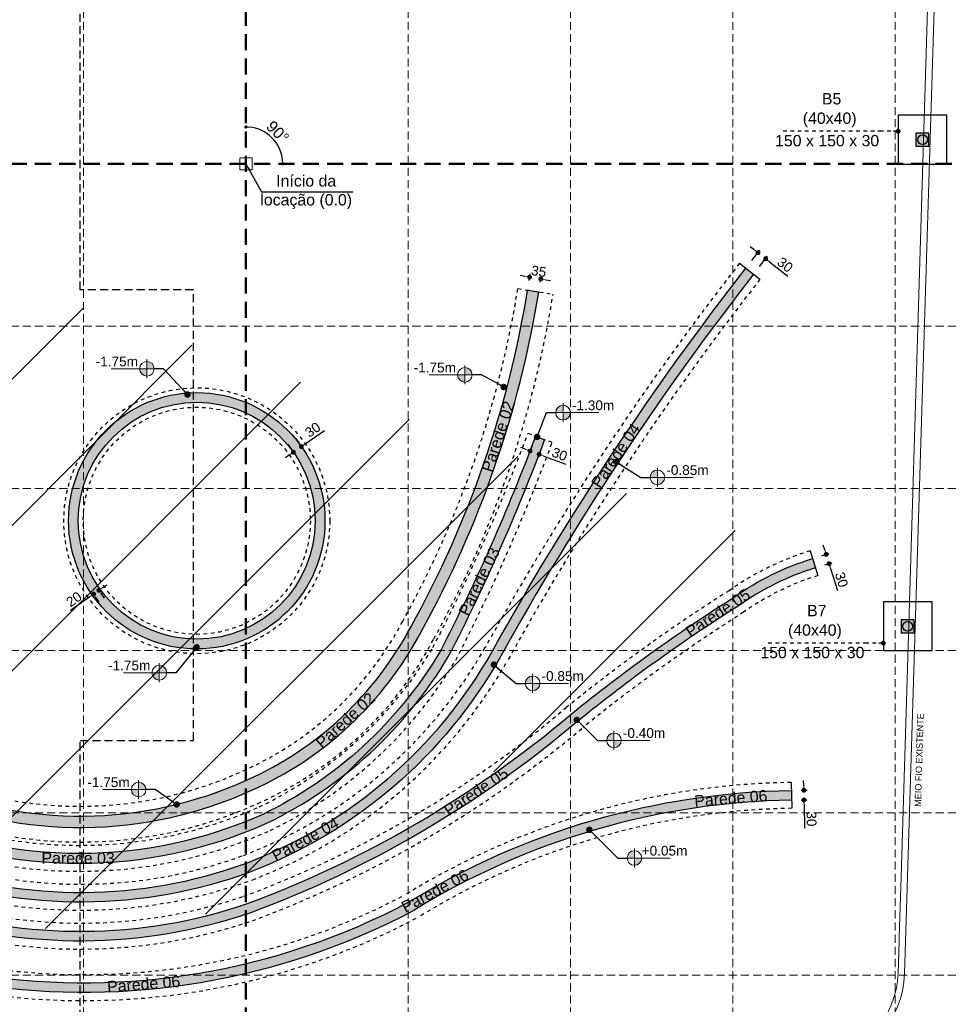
# Model space of a CAD drawing. Header units: millimetres. Extents: x 83 to 471, y -739 to 93.
# Tile 169 of 185: x 142 to 171, y 24 to 54. Entities that reach past the tile are written whole.
import ezdxf
from ezdxf.enums import TextEntityAlignment as Align

# ---------------------------------------------------------------- set-up
doc = ezdxf.new("R2010")
doc.units = ezdxf.units.MM
for name, pattern in [('CYPE_RAYA', [0.225, 0.1125, -0.1125]), ('CYPE_RAYAPUNTOPUNTO', [0.45, 0.225, -0.075, 0, -0.075, 0, -0.075]), ('TRAZO_HUECO', [0.75, 0.5, -0.25]), ('TRAZO_INTERIOR_VIGA', [0.375, 0.25, -0.125])]:
    doc.linetypes.add(name, pattern=pattern)
for name, color, linetype, lineweight in [('.', 7, 'Continuous', 5), ('__MAGNUS.Cota', 30, 'Continuous', 9), ('A-FLOR', 7, 'Continuous', 9), ('BL_CONTORNO', 7, 'Continuous', 30), ('CARGCIM', 7, 'Continuous', 9), ('COTA', 7, 'Continuous', 20), ('COTA_FORMAS', 7, 'CYPE_RAYAPUNTOPUNTO', 0), ('COTAS', 250, 'Continuous', 5), ('PILAR_DIM', 240, 'Continuous', 15), ('PILAR_REF', 240, 'Continuous', 15), ('SAP_DIMENSION_Y_ARM', 7, 'Continuous', 0), ('VIG_HATCH', 7, 'Continuous', 0)]:
    doc.layers.add(name, color=color, linetype=linetype, lineweight=lineweight)
for name, color, linetype in [('COTAS - LOCAÇÃO', 250, 'Continuous'), ('PILAR_MORRE', 60, 'Continuous'), ('RAMPA', 253, 'Continuous')]:
    doc.layers.add(name, color=color, linetype=linetype)
doc.styles.add('Arial', font='arial.ttf')
doc.dimstyles.new('Copy of UM_100.000000', dxfattribs={"dimtxt": 0.3, "dimasz": 0.15, "dimexe": 0.1, "dimexo": 0.3, "dimgap": 0.07, "dimtad": 1, "dimdec": 0, "dimlfac": 100, "dimzin": 0, "dimdsep": 46, "dimtxsty": 'Arial', "dimblk": 'DOT', "dimcen": 0.09, "dimdle": 0.1, "dimclrd": 30, "dimclre": 30, "dimclrt": 7, "dimadec": 1, "dimazin": 2, "dimtfac": 1, "dimtdec": 0, "dimtofl": 0, "dimtmove": 0, "dimatfit": 3, "dimldrblk": 'DOT', "dimfxl": 1, "dimtolj": 1, "dimarcsym": 0})
doc.dimstyles.new('UM_50.000000', dxfattribs={"dimtxt": 0.22, "dimasz": 0.1, "dimexe": 0.1, "dimexo": 0.3, "dimgap": 0.07, "dimtad": 1, "dimdec": 0, "dimlfac": 50, "dimzin": 0, "dimdsep": 46, "dimtxsty": 'Arial', "dimblk": 'DOT', "dimcen": 0.09, "dimdle": 0.1, "dimclrd": 30, "dimclre": 30, "dimclrt": 7, "dimadec": 1, "dimazin": 2, "dimtfac": 1, "dimtdec": 0, "dimtofl": 0, "dimtmove": 0, "dimatfit": 3, "dimldrblk": 'DOT', "dimfxl": 1, "dimtolj": 1, "dimarcsym": 0})
doc.dimstyles.new('UM_50.000000 LOCAÇÃO', dxfattribs={"dimtxt": 0.22, "dimasz": 0.2, "dimexe": 0.1, "dimexo": 0.3, "dimgap": 0.07, "dimtad": 1, "dimjust": 1, "dimdec": 0, "dimlfac": 50, "dimdsep": 46, "dimtxsty": 'Arial', "dimcen": 0.09, "dimdle": 0.1, "dimse2": 1, "dimsd2": 1, "dimclrd": 30, "dimclre": 7, "dimclrt": 7, "dimadec": 1, "dimazin": 3, "dimtfac": 1, "dimtdec": 0, "dimtofl": 0, "dimtmove": 0, "dimatfit": 3, "dimfxl": 1, "dimtolj": 1, "dimarcsym": 0})

# ---------------------------------------------------------------- blocks, each defined once
blk = doc.blocks.new('_DOT')
at = {"layer": '__MAGNUS.Cota', "linetype": 'ByBlock'}
blk.add_line((-0.5, 0), (-1, 0), dxfattribs=at)
at = {"layer": '__MAGNUS.Cota', "linetype": 'ByBlock', "const_width": 0.5}
blk.add_lwpolyline([(-0.25, 0, 1), (0.25, 0, 1)], format="xyb", close=True, dxfattribs=at)
blk = doc.blocks.new('*D497')
at = {"color": 30, "lineweight": -2}
blk.add_arc((32.83598080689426, -21.13760545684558), 1.135147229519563, 12.0839143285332, 91.98578409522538, dxfattribs=at)
at = {"layer": 'Defpoints', "color": 0}
for p in [(29.40673622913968, 6.651606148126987), (65.58755162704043, -17.09599577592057), (33.74213401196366, -20.45390552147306), (-4.877949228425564, -25.79158024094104), (36.51017142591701, -50.91176074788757)]:
    blk.add_point(p, dxfattribs=at)
at = {"color": 30, "linetype": 'ByBlock', "lineweight": -2, "xscale": 0.1, "yscale": 0.1, "zscale": 0.1}
for p, rotation in [((32.69695589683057, -20.01100379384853), 184.5103166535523), ((33.96258246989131, -20.9985805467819), 279.5593817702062)]:
    blk.add_blockref('_DOT', p, dxfattribs=dict(at, rotation=rotation))
at = {"color": 7, "insert": (33.68869442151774, -20.04481240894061), "char_height": 0.35, "attachment_point": 5, "rotation": 322.0348492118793, "style": 'Arial'}
blk.add_mtext('\\A1;90%%d', dxfattribs=at)
blk = doc.blocks.new('RUAS')
at = {"layer": 'A-FLOR'}
for p, q in [((57.001887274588, 47.68257649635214), (55.62542923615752, 2.522385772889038)), ((57.2018825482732, 47.67937419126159), (55.76450868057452, 0.5205969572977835)), ((55.62542923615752, 2.522385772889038), (55.56893230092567, 0.6687786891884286)), ((55.56892445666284, 0.6685213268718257), (55.56451339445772, 0.5237988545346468)), ((55.56451339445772, 0.5237988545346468), (55.53367803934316, -0.4475874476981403)), ((55.76451246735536, 0.5205960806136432), (55.73357734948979, -0.4539329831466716))]:
    blk.add_line(p, q, dxfattribs=at)
for radius, start, end in [(2.800000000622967, 276.2621652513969, 358.1818328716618), (3.000000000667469, 276.2621652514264, 358.181832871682)]:
    blk.add_arc((52.7350876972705, -0.3587499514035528), radius, start, end, dxfattribs=at)
blk.add_open_spline([(53.69909629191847, 14.2104318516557), (53.69939732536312, 14.20991589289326), (53.69969812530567, 14.2093997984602), (53.69999869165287, 14.20888356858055)], degree=3, dxfattribs=at)
blk = doc.blocks.new('ililil')
at = {"layer": 'COTA', "linetype": 'ByBlock'}
h = blk.add_hatch(color=1, dxfattribs=at)
h.dxf.hatch_style = 1
h.paths.add_polyline_path([(0.1125000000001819, 0), (0, 0), (0, -0.1124999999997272, 0.4142135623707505), (0.1125000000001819, 0)])
h.paths.add_polyline_path([(0, 0), (0, 0.1125000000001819, 0.4142135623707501), (-0.1124999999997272, 0), (0, 0)])
at = {"layer": 'COTA', "color": 1}
for p, q in [((0.1462500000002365, 0), (-0.1462500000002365, 0)), ((0, 0.1462500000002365), (0, -0.5511749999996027))]:
    blk.add_line(p, q, dxfattribs=at)
at = {"layer": 'COTA', "color": 1, "linetype": 'ByBlock'}
blk.add_circle((0, 0), 0.1125, dxfattribs=at)
blk = doc.blocks.new('*D1869')
at = {"layer": 'COTAS', "color": 30, "lineweight": -2}
for p, q in [((157.6921300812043, 46.2817941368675), (157.5440465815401, 46.30569554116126)), ((157.8235786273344, 46.15482924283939), (157.8561478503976, 46.35661506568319)), ((158.1691067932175, 46.09905929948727), (158.2016760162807, 46.30084512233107)), ((158.3338252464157, 46.17822138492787), (158.4819087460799, 46.15431998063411))]:
    blk.add_line(p, q, dxfattribs=at)
at = {"layer": 'Defpoints', "color": 0}
for p in [(158.1857417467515, 46.20212278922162), (157.7757758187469, 45.85866224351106), (158.12130398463, 45.80289230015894)]:
    blk.add_point(p, dxfattribs=at)
at = {"layer": 'COTAS', "color": 30, "linetype": 'ByBlock', "lineweight": -2, "xscale": 0.15, "yscale": 0.15, "zscale": 0.15}
for p, rotation in [((157.8402135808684, 46.25789273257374), 350.8312540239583), ((158.1857417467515, 46.20212278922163), 170.8312540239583)]:
    blk.add_blockref('_DOT', p, dxfattribs=dict(at, rotation=rotation))
at = {"layer": 'COTAS', "color": 7, "insert": (158.1225965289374, 46.43847857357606), "char_height": 0.3, "attachment_point": 5, "rotation": 350.8312540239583, "style": 'Arial'}
blk.add_mtext('\\A1;35', dxfattribs=at)
blk = doc.blocks.new('*D1870')
at = {"layer": 'COTAS', "color": 30, "lineweight": -2}
for p, q in [((150.6346749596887, 41.28310676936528), (150.7489607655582, 41.11897647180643)), ((150.9292013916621, 41.12262567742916), (151.5188501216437, 41.53320484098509)), ((150.3884683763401, 41.11167030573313), (150.5027541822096, 40.94754000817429)), ((150.4367993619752, 40.77976050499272), (150.3137016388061, 40.69404615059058))]:
    blk.add_line(p, q, dxfattribs=at)
at = {"layer": 'Defpoints', "color": 0}
for p in [(150.806103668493, 41.03691132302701), (150.806103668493, 41.03691132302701), (150.5598970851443, 40.86547485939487)]:
    blk.add_point(p, dxfattribs=at)
at = {"layer": 'COTAS', "color": 30, "linetype": 'ByBlock', "lineweight": -2, "xscale": 0.15, "yscale": 0.15, "zscale": 0.15}
for p, rotation in [((150.5598970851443, 40.86547485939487), 34.84993654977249), ((150.806103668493, 41.03691132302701), 214.8499365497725)]:
    blk.add_blockref('_DOT', p, dxfattribs=dict(at, rotation=rotation))
at = {"layer": 'COTAS', "color": 7, "insert": (151.157989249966, 41.55400275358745), "char_height": 0.3, "attachment_point": 5, "rotation": 34.84993654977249, "style": 'Arial'}
blk.add_mtext('\\A1;30', dxfattribs=at)
blk = doc.blocks.new('*D1871')
at = {"layer": 'COTAS', "color": 30, "lineweight": -2}
for p, q in [((144.6922047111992, 36.69292333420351), (144.8144483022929, 36.77985149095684)), ((144.5808259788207, 36.24560378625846), (144.4649217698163, 36.40859524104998)), ((144.7438174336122, 36.3615079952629), (144.6279132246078, 36.52449945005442)), ((144.2847260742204, 36.40316281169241), (143.6948326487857, 35.98368603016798))]:
    blk.add_line(p, q, dxfattribs=at)
at = {"layer": 'Defpoints', "color": 0}
for p in [(144.4069696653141, 36.49009096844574), (144.4069696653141, 36.49009096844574), (144.5699611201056, 36.60599517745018)]:
    blk.add_point(p, dxfattribs=at)
at = {"layer": 'COTAS', "color": 30, "linetype": 'ByBlock', "lineweight": -2, "xscale": 0.15, "yscale": 0.15, "zscale": 0.15}
for p, rotation in [((144.5699611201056, 36.60599517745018), 215.4168625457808), ((144.4069696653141, 36.49009096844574), 35.41686254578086)]:
    blk.add_blockref('_DOT', p, dxfattribs=dict(at, rotation=rotation))
at = {"layer": 'COTAS', "color": 7, "insert": (143.7993247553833, 36.33183590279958), "char_height": 0.3, "attachment_point": 5, "rotation": 35.41686254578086, "style": 'Arial'}
blk.add_mtext('\\A1;20', dxfattribs=at)
blk = doc.blocks.new('*D1877')
at = {"layer": 'COTAS', "color": 30, "lineweight": -2}
for p, q in [((166.2853778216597, 30.59568566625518), (166.28309909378, 30.74566835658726)), ((166.2055879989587, 30.44445608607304), (166.3876450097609, 30.44722212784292)), ((166.2101454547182, 30.14449070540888), (166.3922024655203, 30.14725674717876)), ((166.2944927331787, 29.99575490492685), (166.3054080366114, 29.27732485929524))]:
    blk.add_line(p, q, dxfattribs=at)
at = {"layer": 'Defpoints', "color": 0}
for p in [(165.9056226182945, 30.43989863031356), (165.910180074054, 30.1399332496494), (166.2922140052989, 30.14573759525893)]:
    blk.add_point(p, dxfattribs=at)
at = {"layer": 'COTAS', "color": 30, "linetype": 'ByBlock', "lineweight": -2, "xscale": 0.15, "yscale": 0.15, "zscale": 0.15}
for p, rotation in [((166.2876565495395, 30.44570297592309), 270.870443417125), ((166.2922140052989, 30.14573759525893), 90.87044341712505)]:
    blk.add_blockref('_DOT', p, dxfattribs=dict(at, rotation=rotation))
at = {"layer": 'COTAS', "color": 7, "insert": (166.5243381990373, 29.56494041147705), "char_height": 0.3, "attachment_point": 5, "rotation": 270.87044341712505, "style": 'Arial'}
blk.add_mtext('\\A1;30', dxfattribs=at)
blk = doc.blocks.new('*D1878')
at = {"layer": 'COTAS', "color": 30, "lineweight": -2}
for p, q in [((166.9332419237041, 37.85769631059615), (166.8891269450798, 38.00106251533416)), ((166.8463448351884, 37.67401659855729), (167.0729343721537, 37.74374009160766)), ((166.9345747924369, 37.38728418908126), (167.1611643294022, 37.45700768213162)), ((167.1097018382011, 37.28423149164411), (167.3210163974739, 36.59749498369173))]:
    blk.add_line(p, q, dxfattribs=at)
at = {"layer": 'Defpoints', "color": 0}
for p in [(166.5596124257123, 37.58578664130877), (167.0655868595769, 37.42759769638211), (166.6478423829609, 37.29905423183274)]:
    blk.add_point(p, dxfattribs=at)
at = {"layer": 'COTAS', "color": 30, "linetype": 'ByBlock', "lineweight": -2, "xscale": 0.15, "yscale": 0.15, "zscale": 0.15}
for p, rotation in [((166.9773569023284, 37.71433010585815), 287.1035687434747), ((167.0655868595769, 37.42759769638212), 107.1035687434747)]:
    blk.add_blockref('_DOT', p, dxfattribs=dict(at, rotation=rotation))
at = {"layer": 'COTAS', "color": 7, "insert": (167.4508164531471, 36.93484505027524), "char_height": 0.3, "attachment_point": 5, "rotation": 287.1035687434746, "style": 'Arial'}
blk.add_mtext('\\A1;30', dxfattribs=at)
blk = doc.blocks.new('*D1879')
at = {"layer": 'COTAS', "color": 30, "lineweight": -2}
for p, q in [((164.7564272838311, 47.10043750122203), (164.6381502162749, 47.19269006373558)), ((164.6869938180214, 46.76752114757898), (164.9362060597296, 47.08703631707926)), ((164.9235479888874, 46.58301599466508), (165.1727602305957, 46.90253116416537)), ((165.2295355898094, 46.73142722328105), (165.7994815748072, 46.28688646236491))]:
    blk.add_line(p, q, dxfattribs=at)
at = {"layer": 'Defpoints', "color": 0}
for p in [(165.1112585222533, 46.8236797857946), (164.5024886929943, 46.53096701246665), (164.7390428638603, 46.34646185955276)]:
    blk.add_point(p, dxfattribs=at)
at = {"layer": 'COTAS', "color": 30, "linetype": 'ByBlock', "lineweight": -2, "xscale": 0.15, "yscale": 0.15, "zscale": 0.15}
for p, rotation in [((164.8747043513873, 47.00818493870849), 322.0468383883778), ((165.1112585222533, 46.8236797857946), 142.0468383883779)]:
    blk.add_blockref('_DOT', p, dxfattribs=dict(at, rotation=rotation))
at = {"layer": 'COTAS', "color": 7, "insert": (165.7126588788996, 46.63776385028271), "char_height": 0.3, "attachment_point": 5, "rotation": 322.04683838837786, "style": 'Arial'}
blk.add_mtext('\\A1;30', dxfattribs=at)
blk = doc.blocks.new('*D1880')
at = {"layer": 'COTAS', "color": 30, "lineweight": -2}
for p, q in [((157.7120766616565, 40.95239854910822), (157.5715070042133, 41.0047451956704)), ((157.9160583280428, 41.07033605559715), (157.8177485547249, 40.80633879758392)), ((158.1971976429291, 40.9656427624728), (158.0988878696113, 40.70164550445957)), ((158.2743552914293, 40.74301196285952), (158.9517233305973, 40.49076730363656))]:
    blk.add_line(p, q, dxfattribs=at)
at = {"layer": 'Defpoints', "color": 0}
for p in [(158.0207516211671, 41.35147537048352), (158.3018909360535, 41.24678207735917), (158.1337856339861, 40.7953586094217)]:
    blk.add_point(p, dxfattribs=at)
at = {"layer": 'COTAS', "color": 30, "linetype": 'ByBlock', "lineweight": -2, "xscale": 0.15, "yscale": 0.15, "zscale": 0.15}
for p, rotation in [((157.8526463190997, 40.90005190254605), 339.5752040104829), ((158.1337856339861, 40.7953586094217), 159.5752040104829)]:
    blk.add_blockref('_DOT', p, dxfattribs=dict(at, rotation=rotation))
at = {"layer": 'COTAS', "color": 7, "insert": (158.7632554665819, 40.79920366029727), "char_height": 0.3, "attachment_point": 5, "rotation": 339.5752040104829, "style": 'Arial'}
blk.add_mtext('\\A1;30', dxfattribs=at)
blk = doc.blocks.new('fgfgfg')
at = {"layer": 'CARGCIM', "linetype": 'TRAZO_HUECO', "lineweight": 50}
for p, q in [((29.40673622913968, 6.651606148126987), (36.51017142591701, -50.91176074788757)), ((-4.877949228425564, -25.79158024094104), (65.58755162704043, -17.09599577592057))]:
    blk.add_line(p, q, dxfattribs=at)
at = {"layer": 'COTA_FORMAS', "linetype": 'TRAZO_HUECO', "ltscale": 0.5}
for p, q in [((49.25617308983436, 9.101066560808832), (56.35960828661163, -48.46230033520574)), ((44.29381387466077, 8.488701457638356), (51.39724907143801, -49.07466543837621)), ((39.33145465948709, 7.876336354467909), (46.43488985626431, -49.68703054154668)), ((34.36909544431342, 7.263971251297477), (41.47253064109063, -50.29939564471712)), ((24.44437701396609, 6.039241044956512), (31.54781221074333, -51.52412585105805)), ((-4.265584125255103, -30.75393945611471), (66.1999167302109, -22.05835499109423)), ((-3.653219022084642, -35.71629867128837), (66.81228183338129, -27.0207142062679)), ((-3.040853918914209, -40.67865788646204), (67.42464693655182, -31.98307342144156)), ((-2.428488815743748, -45.64101710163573), (68.03701203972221, -36.94543263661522)), ((-1.816123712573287, -50.60337631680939), (68.64937714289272, -41.9077918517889))]:
    blk.add_line(p, q, dxfattribs=at)
at = {"layer": 'COTAS', "color": 1}
blk.add_lwpolyline([(33.00028669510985, -20.92703964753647), (32.62541499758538, -20.97329956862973), (32.67167491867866, -21.34817126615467), (33.04654661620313, -21.30191134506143)], close=True, dxfattribs=at)
at = {"layer": 'COTAS', "insert": (34.72318609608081, -21.2571206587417), "char_height": 0.35, "width": 2.829901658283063, "attachment_point": 2, "rotation": 7.03484921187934, "style": 'Arial'}
blk.add_mtext('Início da locação (0.0)', dxfattribs=at)
dim = blk.add_angular_dim_2l(base=(33.74213401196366, -20.45390552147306), line1=((-4.877949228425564, -25.79158024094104), (65.58755162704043, -17.09599577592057)), line2=((29.40673622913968, 6.651606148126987), (36.51017142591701, -50.91176074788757)), dimstyle='UM_50.000000', override={"dimtxt": 0.35})
dim.commit()
dim.dimension.update_dxf_attribs({"geometry": '*D497', "text_midpoint": (33.68869442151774, -20.04481240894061)})
at = {"layer": 'COTAS - LOCAÇÃO'}
blk.add_leader([(32.83598080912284, -21.13760547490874), (33.42147773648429, -21.93121472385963), (36.21599569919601, -21.58636558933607)], dimstyle='UM_50.000000 LOCAÇÃO', override={"dimgap": 0.07, "dimtad": 0}, dxfattribs=at)

msp = doc.modelspace()

# ---------------------------------------------------------------- hatches: boundary and pattern name
at = {"layer": '.'}
h = msp.add_hatch(dxfattribs=at)
h.set_pattern_fill('ANSI31', color=256)
h.set_pattern_definition([(45, (0, 0), (-2.245064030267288, 2.245064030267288), [])])
edge = h.paths.add_edge_path()
edge.add_arc((169.0825548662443, 29.3866512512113), 8.628523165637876, 107.1035687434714, 125.2884633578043)
edge.add_arc((191.9842138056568, -7.69763617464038), 52.20027752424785, 122.2908559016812, 129.050297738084)
edge.add_arc((137.4504745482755, 58.36611544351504), 33.46873510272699, 290.3656203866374, 310.30045938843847, ccw=False)
edge.add_arc((144.000396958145, 42.03311376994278), 15.8838175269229, 252.0223291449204, 288.7188890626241, ccw=False)
edge.add_arc((144.7812206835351, 45.00171376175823), 18.94927428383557, 196.0917559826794, 252.5470771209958, ccw=False)
edge.add_arc((-40.14218077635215, -18.46158597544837), 176.5869156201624, 19.24723472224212, 23.90349956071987)
at = {"true_color": 0xe8e6e3}
h = msp.add_hatch(color=254, dxfattribs=at)
h.dxf.hatch_style = 1
edge = h.paths.add_edge_path()
edge.add_line((122.319027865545, 40.75537340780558), (122.5901416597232, 40.88381526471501))
edge.add_arc((167.1816708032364, 62.00933129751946), 49.34259720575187, 205.3495474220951, 219.4145541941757)
edge.add_arc((144.097508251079, 45.92769870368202), 21.41444539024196, 225.3987080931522, 297.9145038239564)
edge.add_arc((166.2570733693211, 7.307900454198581), 23.13466786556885, 90.87044341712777, 121.6351246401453, ccw=False)
edge.add_line((165.9056226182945, 30.43989863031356), (165.910180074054, 30.1399332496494))
edge.add_arc((166.2570733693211, 7.30790045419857), 22.83466786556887, 90.87044341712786, 121.6594090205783)
edge.add_arc((144.097508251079, 45.927698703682), 21.71444539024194, 225.3572522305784, 297.94038763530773, ccw=False)
edge.add_arc((167.181670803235, 62.00933129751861), 49.6425972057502, 205.3495474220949, 219.4326165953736, ccw=False)
edge.add_line((122.319027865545, 40.75537340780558), (122.319027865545, 40.75537340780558))
at = {"layer": 'PILAR_MORRE'}
h = msp.add_hatch(color=256, dxfattribs=at)
h.dxf.hatch_style = 1
h.paths.add_polyline_path([(137.2799523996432, 64.36870274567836), (137.2799523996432, 64.56870274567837), (137.0799523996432, 64.56870274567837), (137.0799523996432, 64.36870274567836), (137.2799523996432, 64.36870274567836)])
h.paths.add_polyline_path([(131.2599523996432, 64.36870274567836), (131.2599523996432, 64.56870274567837), (131.0599523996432, 64.56870274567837), (131.0599523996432, 64.36870274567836), (131.2599523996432, 64.36870274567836)])
h.paths.add_polyline_path([(170.1440012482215, 50.29361700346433), (170.1440012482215, 50.69361700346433), (169.7440012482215, 50.69361700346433), (169.7440012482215, 50.29361700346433)])
h.paths.add_polyline_path([(177.8047641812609, 65.16784572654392), (177.8047641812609, 65.56784572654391), (177.4047641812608, 65.56784572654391), (177.4047641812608, 65.16784572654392)])
h.paths.add_polyline_path([(177.3448524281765, 50.07485136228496), (177.3448524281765, 50.47485136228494), (176.9448524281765, 50.47485136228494), (176.9448524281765, 50.07485136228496)])
h.paths.add_polyline_path([(170.6024112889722, 65.28311464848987), (170.6024112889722, 65.68311464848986), (170.2024112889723, 65.68311464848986), (170.2024112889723, 65.28311464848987)])
h.paths.add_polyline_path([(176.8856957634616, 35.08449649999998), (176.8856957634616, 35.48449649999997), (176.4856957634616, 35.48449649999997), (176.4856957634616, 35.08449649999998)])
h.paths.add_polyline_path([(169.688749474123, 35.29933519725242), (169.688749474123, 35.69933519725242), (169.288749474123, 35.69933519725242), (169.288749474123, 35.29933519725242)])
at = {"layer": 'VIG_HATCH', "true_color": 0xe6f9ff}
h = msp.add_hatch(color=7, dxfattribs=at)
h.dxf.hatch_style = 1
edge = h.paths.add_edge_path()
edge.add_arc((-40.14218077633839, -18.46158597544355), 176.5369156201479, 19.247681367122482, 23.90349956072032, ccw=False)
edge.add_arc((144.7812206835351, 45.00171376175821), 18.99927428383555, 196.0959121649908, 252.5463867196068)
edge.add_arc((144.000396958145, 42.03311376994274), 15.93381752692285, 252.0231525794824, 288.7214740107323)
edge.add_arc((137.4504745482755, 58.36611544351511), 33.51873510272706, 290.3643925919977, 310.2995263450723)
edge.add_arc((191.9842138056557, -7.697636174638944), 52.15027752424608, 122.28941682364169, 129.0496987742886, ccw=False)
edge.add_arc((169.0825548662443, 29.38665125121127), 8.578523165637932, 107.10356874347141, 125.2971905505, ccw=False)
edge.add_line((166.5596124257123, 37.58578664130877), (166.6478423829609, 37.29905423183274))
edge.add_arc((169.0825548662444, 29.38665125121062), 8.278523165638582, 107.103568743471, 125.351295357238)
edge.add_arc((191.9842138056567, -7.697636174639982), 51.8502775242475, 122.2806485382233, 129.0460962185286)
edge.add_arc((137.4504745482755, 58.3661154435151), 33.81873510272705, 290.35712283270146, 310.2939622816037, ccw=False)
edge.add_arc((144.000396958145, 42.03311376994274), 16.23381752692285, 252.0279908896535, 288.7366925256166, ccw=False)
edge.add_arc((144.7812206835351, 45.00171376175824), 19.29927428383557, 196.1205212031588, 252.5423229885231, ccw=False)
edge.add_arc((-40.14218077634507, -18.46158597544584), 176.236915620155, 19.25035294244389, 23.90349956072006)
edge.add_line((120.9787550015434, 52.94915888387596), (121.2530237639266, 53.07071811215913))
edge.add_line((121.2530237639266, 53.07071811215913), (121.2530237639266, 53.07071811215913))
at = {"layer": 'VIG_HATCH', "true_color": 0xffe0e0}
h = msp.add_hatch(color=254, dxfattribs=at)
h.dxf.hatch_style = 1
edge = h.paths.add_edge_path()
edge.add_arc((147.5853030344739, 38.75022304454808), 3.950000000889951, 0, 360)
edge = h.paths.add_edge_path()
edge.add_arc((126.3972210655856, 50.92331512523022), 32.13465678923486, 330.96966533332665, 350.8312540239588, ccw=False)
edge.add_arc((144.8459091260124, 40.40964251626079), 10.90445504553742, 294.01366243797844, 332.2314530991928, ccw=False)
edge.add_arc((143.9958326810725, 42.03051649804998), 12.73151877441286, 246.5060463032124, 294.53966195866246, ccw=False)
edge.add_arc((145.2577844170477, 45.21109935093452), 16.15189681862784, 200.3535816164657, 246.89841017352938, ccw=False)
edge.add_arc((251.1947356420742, 84.27348880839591), 129.0611599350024, 195.573673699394, 200.2547100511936, ccw=False)
edge.add_arc((52.65495444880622, 26.08501776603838), 77.86025220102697, 17.59682809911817, 20.25309605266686)
edge.add_line((125.7013121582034, 53.0377263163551), (126.0296725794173, 53.15888502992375))
edge.add_arc((52.65495444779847, 26.08501776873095), 78.21025220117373, 17.59034639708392, 20.253096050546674, ccw=False)
edge.add_arc((251.1417679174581, 84.25516318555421), 128.6551233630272, 195.5705802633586, 200.2550840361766)
edge.add_arc((145.2577658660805, 45.2110877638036), 15.80187539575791, 200.3546499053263, 246.9010082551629)
edge.add_arc((143.9958253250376, 42.03048029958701), 12.3814826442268, 246.4981771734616, 294.5441526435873)
edge.add_arc((144.8460918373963, 40.40936714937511), 10.55412915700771, 294.0010713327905, 332.244431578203)
edge.add_arc((126.3972210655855, 50.92331512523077), 31.78465678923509, 330.9597934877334, 350.8312540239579)
edge.add_line((157.775775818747, 45.85866224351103), (158.12130398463, 45.80289230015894))
edge = h.paths.add_edge_path(flags=16)
edge.add_arc((147.5853030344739, 38.75022304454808), 3.650000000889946, 0, 360)
at = {"layer": 'VIG_HATCH', "true_color": 0xffffe5}
h = msp.add_hatch(color=7, dxfattribs=at)
h.dxf.hatch_style = 1
edge = h.paths.add_edge_path()
edge.add_line((158.3018909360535, 41.24678207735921), (158.0207516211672, 41.3514753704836))
edge.add_arc((102.3371596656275, 62.0874532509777), 59.41921567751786, 332.5808794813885, 339.5752040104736, ccw=False)
edge.add_arc((144.0112825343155, 41.28809799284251), 12.86927596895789, 295.8250074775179, 329.3380989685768, ccw=False)
edge.add_arc((143.9662638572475, 42.32064919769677), 13.82437606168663, 245.8775777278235, 294.1284730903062, ccw=False)
edge.add_arc((144.3866764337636, 44.3690768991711), 15.87221990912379, 196.9816653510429, 247.5147338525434, ccw=False)
edge.add_arc((210.9526579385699, 70.31491204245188), 87.27923235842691, 194.855764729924, 200.5110277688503, ccw=False)
edge.add_line((126.5907940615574, 47.93768423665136), (126.3008217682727, 47.86076824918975))
edge.add_arc((210.9526579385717, 70.3149120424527), 87.57923235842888, 194.8557647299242, 200.5050041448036)
edge.add_arc((144.3866764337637, 44.36907689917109), 16.1722199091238, 197.0145361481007, 247.4995583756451)
edge.add_arc((143.9662638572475, 42.32064919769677), 14.12437606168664, 245.8949773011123, 294.1464843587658)
edge.add_arc((144.0112825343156, 41.28809799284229), 13.16927596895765, 295.8056747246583, 329.3752106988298)
edge.add_arc((102.3371596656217, 62.0874532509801), 59.71921567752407, 332.5727689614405, 339.5752040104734)
edge.add_line((158.3018909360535, 41.24678207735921), (158.3018909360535, 41.24678207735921))
at = {"layer": 'VIG_HATCH', "true_color": 0xe4fce3}
h = msp.add_hatch(color=7, dxfattribs=at)
h.dxf.hatch_style = 1
edge = h.paths.add_edge_path()
edge.add_arc((210.9526579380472, 70.3149120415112), 88.4792323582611, 198.7340679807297, 200.2202290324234)
edge.add_arc((144.4371992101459, 44.46314741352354), 17.17485199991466, 195.9834799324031, 251.8312415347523)
edge.add_arc((144.017554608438, 42.1168177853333), 14.81839279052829, 250.5439528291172, 290.1222765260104)
edge.add_arc((143.8434806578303, 41.98391860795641), 14.75497414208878, 290.9345390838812, 330.5301797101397)
edge.add_arc((236.3268727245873, -9.490176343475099), 91.0884770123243, 142.0466996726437, 150.9607297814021, ccw=False)
edge.add_line((164.5024886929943, 46.53096701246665), (164.7390429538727, 46.34646197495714))
edge.add_arc((236.3268665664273, -9.490172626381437), 90.78846982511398, 142.0466985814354, 150.9614372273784)
edge.add_arc((143.8434806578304, 41.98391860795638), 15.05497414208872, 290.92644581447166, 330.5344940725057, ccw=False)
edge.add_arc((144.017554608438, 42.11681778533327), 15.11839279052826, 250.55673413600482, 290.1303355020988, ccw=False)
edge.add_arc((144.4371992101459, 44.46314741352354), 17.47485199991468, 196.0199902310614, 251.8201988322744, ccw=False)
edge.add_arc((210.9526579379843, 70.31491204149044), 88.77923235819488, 198.7340679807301, 200.2130924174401, ccw=False)
edge.add_line((126.8769959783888, 41.80114055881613), (127.1611018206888, 41.8974934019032))
edge.add_line((127.1611018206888, 41.8974934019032), (127.1611018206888, 41.8974934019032))

# ---------------------------------------------------------------- linework, layer by layer
at = {"layer": 'BL_CONTORNO'}
for p, q in [((164.3053493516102, 46.68472962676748), (164.9361606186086, 46.19271626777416)), ((157.7757758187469, 45.85866224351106), (158.12130398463, 45.80289230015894)), ((166.4860874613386, 37.82473031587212), (166.7213673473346, 37.06011055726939)), ((165.901824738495, 30.68986978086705), (165.9139779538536, 29.88996209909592))]:
    msp.add_line(p, q, dxfattribs=at)
at = {"layer": 'BL_CONTORNO', "linetype": 'CYPE_RAYA'}
msp.add_line((158.5361736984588, 41.15953766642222), (157.7864688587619, 41.43871978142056), dxfattribs=at)
for points in [[(166.4860874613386, 37.82473031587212, 0.07936367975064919), (163.9866690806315, 36.59600415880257, 0.02948775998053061), (158.9702158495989, 32.99468525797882, -0.08719685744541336), (149.0310121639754, 27.17797853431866, -0.1614695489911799), (139.1587735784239, 27.11531181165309, -0.2515301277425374), (126.765039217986, 39.81013485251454, 0.02032740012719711), (121.4815810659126, 53.1720174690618)], [(166.7213673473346, 37.06011055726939, 0.07999803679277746), (164.4319188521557, 35.93102050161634, 0.02954795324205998), (159.4809630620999, 32.37888228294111, -0.08721686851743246), (149.2986755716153, 26.42399835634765, -0.1615935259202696), (138.9153445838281, 26.35323868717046, -0.2511753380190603), (126.002532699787, 39.56710221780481, 0.02029630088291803), (120.7501976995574, 52.84785952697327)], [(126.8324376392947, 48.00178089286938, 0.02470296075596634), (129.4433719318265, 39.81370584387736, 0.2243253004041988), (138.4153259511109, 29.93312427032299, 0.213698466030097), (149.5118726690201, 29.93073764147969, 0.1470621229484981), (154.8626806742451, 34.84656988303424, 0.03049793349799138), (157.7864688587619, 41.4387197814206)], [(126.0591781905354, 47.79667159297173, 0.02463282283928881), (128.6854856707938, 39.55639413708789, 0.2237379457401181), (138.0988155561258, 29.1983118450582, 0.2137059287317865), (149.8497050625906, 29.2054745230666, 0.1477335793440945), (155.5624267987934, 34.45816141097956, 0.03059240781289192), (158.5361736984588, 41.15953766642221)], [(164.3053493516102, 46.68472962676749, 0.03891085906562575), (156.4712682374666, 34.84716474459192, -0.174460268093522), (149.0277788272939, 28.43706187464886, -0.1744487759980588), (139.162414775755, 28.38125497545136, -0.2488112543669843), (128.164106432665, 39.81158136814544, -0.006510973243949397), (127.3978566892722, 41.97778743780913)], [(164.9361606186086, 46.19271626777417, 0.03891909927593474), (157.1692472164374, 34.45622446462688, -0.1746091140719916), (149.308323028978, 27.68784462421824, -0.1743921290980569), (138.9044279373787, 27.62394254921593, -0.2482235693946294), (127.4032186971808, 39.56275086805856, -0.006427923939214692), (126.6402411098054, 41.7208465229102)], [(165.901824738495, 30.68986978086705, 0.1349594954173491), (153.9985821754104, 27.22201818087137, -0.3271335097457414), (129.2457799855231, 30.84924002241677, -0.06138042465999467), (122.8160698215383, 40.99085014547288)], [(165.9139779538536, 29.88996209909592, 0.1352472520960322), (154.3962175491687, 26.52735210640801, -0.3280012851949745), (128.6542251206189, 30.3090602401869, -0.06159140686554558), (122.0930997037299, 40.64833852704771)]]:
    msp.add_lwpolyline(points, format="xyb", dxfattribs=at)
msp.add_lwpolyline([(158.5641910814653, 45.7314081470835, -0.08698133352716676), (154.8896116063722, 35.11371236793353, -0.1681428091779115), (149.4678985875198, 30.03848718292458, -0.2126353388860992), (138.7419244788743, 29.94131115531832, -0.2059031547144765), (129.6923071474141, 39.4371149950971, -0.02041682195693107), (126.4413816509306, 49.49250175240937, 0.01157483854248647), (125.2791306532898, 52.88194941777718), (126.3111281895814, 53.26273676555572, -0.01163461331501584), (127.4957933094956, 49.80649620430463, 0.02045262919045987), (130.723955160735, 39.81882597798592, 0.2059495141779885), (139.1770270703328, 30.95160823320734, 0.212819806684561), (149.0156995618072, 31.04125441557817, 0.1685539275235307), (153.9219635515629, 35.63697598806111, 0.08708582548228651), (157.4781977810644, 45.90669280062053)], format="xyb", close=True, dxfattribs=at)
at = {"layer": 'BL_CONTORNO'}
msp.add_lwpolyline([(126.0296725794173, 53.15888502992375, -0.01161895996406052), (127.2082203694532, 49.7208822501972, 0.02044285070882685), (130.4425975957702, 39.71472031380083, 0.2059361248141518), (139.0583594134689, 30.6760739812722, 0.2127662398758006), (149.1390231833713, 30.7677706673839, 0.1684343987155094), (154.1858880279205, 35.4943036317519, 0.08692353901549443), (157.7757758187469, 45.85866224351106, -0.08692353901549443)], format="xyb", dxfattribs=at)
for points in [[(121.2530237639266, 53.07071811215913, -0.02031763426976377), (126.5267381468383, 39.73423897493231, 0.2514167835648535), (139.0827005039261, 26.8771643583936, 0.1615093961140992), (149.1146421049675, 26.94235376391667, 0.0872034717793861), (159.1298385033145, 32.80225850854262, -0.0295058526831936), (164.1257331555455, 36.38814953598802, -0.07955183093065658), (166.5596124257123, 37.58578664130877), (166.6478423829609, 37.29905423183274, 0.07978940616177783), (164.2927002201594, 36.13877967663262, 0.02952841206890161), (159.3213686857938, 32.57133237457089, -0.08721097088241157), (149.2150160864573, 26.65961127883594, -0.1615558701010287), (138.9914146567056, 26.59138692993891, -0.2512837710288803), (126.2407983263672, 39.64310137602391, 0.02030597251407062), (120.9787550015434, 52.94915888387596)], [(158.3018909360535, 41.24678207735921), (158.0207516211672, 41.3514753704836, -0.03052797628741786), (155.0813252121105, 34.72513988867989, -0.1472796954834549), (149.6174481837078, 29.70409304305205, -0.2137010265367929), (138.3164119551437, 29.70349631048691, -0.2241361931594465), (129.2065128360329, 39.73334632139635, -0.02468074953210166), (126.5907940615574, 47.93768423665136), (126.3008217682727, 47.86076824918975, 0.02465445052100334), (128.9223057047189, 39.63685387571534, 0.2239160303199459), (138.1977206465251, 29.42794163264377, 0.2137038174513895), (149.7441352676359, 29.43211937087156, 0.1475313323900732), (155.3437303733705, 34.57948744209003, 0.03056339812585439)], [(127.1611018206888, 41.8974934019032, 0.00648469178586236), (127.9263075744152, 39.73387700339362, 0.2486225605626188), (139.0817903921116, 28.14459546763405, 0.1744304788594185), (149.1154490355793, 28.20293129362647, 0.1745083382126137), (156.6893817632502, 34.72498709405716, -0.03891441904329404), (164.5024886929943, 46.53096701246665), (164.7390429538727, 46.34646197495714, 0.03891751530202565), (156.9511239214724, 34.57838456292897, -0.1745641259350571), (149.2206531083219, 27.92197482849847, -0.1744092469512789), (138.9850453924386, 27.86060329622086, -0.2484022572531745), (127.6409748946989, 39.64056499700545, -0.006453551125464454), (126.8769959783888, 41.80114055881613)], [(122.319027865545, 40.75537340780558), (122.5901416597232, 40.88381526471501, 0.06144733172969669), (129.0609462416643, 30.68039486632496, 0.3274097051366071), (154.1227561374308, 27.00488506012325, -0.1350483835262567), (165.9056226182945, 30.43989863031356), (165.910180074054, 30.1399332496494, 0.1351562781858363), (154.2718694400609, 26.74438530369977, -0.3277350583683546), (128.8391128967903, 30.47782783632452, -0.06152644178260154)]]:
    msp.add_lwpolyline(points, format="xyb", close=True, dxfattribs=at)
for points in [[(170.6940012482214, 49.74361700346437), (170.6940012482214, 51.24361700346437), (169.1940012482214, 51.24361700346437), (169.1940012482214, 49.74361700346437)], [(170.1440012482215, 50.29361700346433), (170.1440012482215, 50.69361700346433), (169.7440012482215, 50.69361700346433), (169.7440012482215, 50.29361700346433)], [(170.2388894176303, 34.75056289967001), (170.2388894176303, 36.25056289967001), (168.7388894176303, 36.25056289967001), (168.7388894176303, 34.75056289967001)], [(169.688749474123, 35.29933519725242), (169.688749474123, 35.69933519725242), (169.288749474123, 35.69933519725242), (169.288749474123, 35.29933519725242)]]:
    msp.add_lwpolyline(points, close=True, dxfattribs=at)
for centre, radius in [((169.9456155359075, 50.49237618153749), 0.15), ((147.5853030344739, 38.75022304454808), 3.950000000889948), ((147.5853030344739, 38.75022304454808), 3.650000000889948), ((169.488749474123, 35.49933519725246), 0.15)]:
    msp.add_circle(centre, radius, dxfattribs=at)
at = {"layer": 'BL_CONTORNO', "linetype": 'CYPE_RAYA'}
for radius in [4.100000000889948, 3.500000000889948]:
    msp.add_circle((147.5853030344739, 38.75022304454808), radius, dxfattribs=at)
at = {"layer": 'BL_CONTORNO'}
for centre, radius, start, end in [((126.3972210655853, 50.92331512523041), 32.13465678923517, 330.9667517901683, 350.8312540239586), ((144.8460918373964, 40.40936714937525), 10.90412915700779, 294.0097976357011, 332.2237019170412), ((143.9958253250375, 42.03048029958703), 12.73148264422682, 246.5037225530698, 294.5366965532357)]:
    msp.add_arc(centre, radius, start, end, dxfattribs=at)
at = {"layer": 'RAMPA', "linetype": 'TRAZO_INTERIOR_VIGA'}
msp.add_lwpolyline([(142.4525018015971, 11.80091028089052), (143.9919003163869, 11.80091028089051), (143.9919003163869, 31.98196883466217), (147.479288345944, 31.98196883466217), (147.479288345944, 45.8693841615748), (143.991900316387, 45.86938416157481), (143.991900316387, 86.58530942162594), (142.7420593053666, 86.58530942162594)], dxfattribs=at)

# ---------------------------------------------------------------- block references
msp.add_blockref('RUAS', (113.6597000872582, 25.25964219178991))
at = {"rotation": 352.9651507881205}
msp.add_blockref('fgfgfg', (119.0979150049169, 74.7494219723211), dxfattribs=at)
at = {"layer": 'COTAS', "yscale": 2, "zscale": 2}
for p, xscale, rotation in [((146.047941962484, 43.43239709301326), 2, 270), ((155.8448671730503, 43.24697293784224), 2, 270), ((158.8689465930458, 42.08237639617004), -2, 89.99999999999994), ((161.777585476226, 40.08737834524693), -2, 89.99999999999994), ((146.430148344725, 34.06834072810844), 2, 270), ((157.9320066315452, 33.74029022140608), -2, 89.99999999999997), ((160.4391578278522, 31.98418812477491), -2, 89.99999999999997), ((145.7935908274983, 30.46860965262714), 2, 270), ((161.0699560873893, 28.35839809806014), -2, 90)]:
    msp.add_blockref('ililil', p, dxfattribs=dict(at, xscale=xscale, rotation=rotation))

# ---------------------------------------------------------------- texts
at = {"layer": 'COTAS', "lineweight": 9, "style": 'Arial'}
for s, p in [('-1.75m', (145.1212768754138, 43.50788802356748)), ('-1.75m', (154.9182020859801, 43.32246386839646)), ('-1.30m', (159.795611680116, 42.15786732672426)), ('-0.85m', (162.7042505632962, 40.16286927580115)), ('-1.75m', (145.5034832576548, 34.14383165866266)), ('-0.85m', (158.8586717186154, 33.8157811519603)), ('-0.40m', (161.3658229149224, 32.05967905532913)), ('-1.75m', (144.8669257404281, 30.54410058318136)), ('+0.05m', (161.9966211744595, 28.43388902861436))]:
    msp.add_text(s, height=0.3000000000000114, dxfattribs=at).set_placement(p, align=Align.CENTER)
at = {"layer": 'PILAR_DIM', "lineweight": 9, "style": 'Arial'}
for p in [(166.2561299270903, 50.98077527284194), (165.8010180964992, 35.20811115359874)]:
    msp.add_text('(40x40)', height=0.35, dxfattribs=at).set_placement(p)
at = {"layer": 'PILAR_REF', "style": 'Arial'}
for s, p in [('B5', (166.8447875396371, 51.57968838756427)), ('B7', (166.3896757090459, 35.80702426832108))]:
    msp.add_text(s, height=0.35, dxfattribs=at).set_placement(p)
at = {"layer": 'SAP_DIMENSION_Y_ARM', "lineweight": 9, "style": 'Arial'}
for p in [(165.4026882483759, 50.28798549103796), (164.9475764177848, 34.51532137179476)]:
    msp.add_text('150 x 150 x 30', height=0.35, dxfattribs=at).set_placement(p)
msp.add_text('MEIO FIO EXISTENTE', height=0.2000000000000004, rotation=88.3024565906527, dxfattribs=at).set_placement((169.8980213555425, 29.93249223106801))
at = {"layer": 'SAP_DIMENSION_Y_ARM', "lineweight": 9, "char_height": 0.35, "attachment_point": 5, "style": 'Arial'}
for s, insert, width, rotation in [('Parede 02', (156.8676468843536, 41.34761025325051), 3.045783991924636, 71.8229369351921), ('Parede 04', (160.4944979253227, 40.75728373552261), 3.045783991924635, 55.77246146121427), ('Parede 03', (156.2885962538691, 36.87877551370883), 3.045783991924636, 64.10877449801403), ('Parede 05', (163.6390849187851, 35.90913500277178), 3.045783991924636, 33.589978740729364), ('Parede 02', (152.1646601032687, 32.59851035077), 3.045783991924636, 42.38170837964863), ('Parede 05', (156.1890813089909, 30.40356390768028), 3.045783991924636, 33.589978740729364), ('Parede 06', (164.0385726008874, 30.19742739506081), 3.045783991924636, 4.402446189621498), ('Parede 04', (150.9302674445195, 28.9364618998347), 3.045783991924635, 28.67069736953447), ('Parede 03', (143.9284645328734, 28.35323074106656), 3.045783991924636, 359.80951525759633), ('Parede 06', (154.9242255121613, 27.34400820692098), 3.045783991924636, 28.08968693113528), ('Parede 06', (145.9482124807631, 24.47364813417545), 3.045783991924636, 4.402446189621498)]:
    msp.add_mtext(s, dxfattribs=dict(at, insert=insert, width=width, rotation=rotation))

# ---------------------------------------------------------------- dimensions: what is measured, and where the dimension line sits
at = {"layer": 'COTAS'}
for base, p1, p2, angle, picture, middle in [((165.1112585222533, 46.8236797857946), (164.5024886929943, 46.53096701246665), (164.7390428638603, 46.34646185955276), 322.0468383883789, '*D1879', (165.5753414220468, 46.46170905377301)), ((158.1857417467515, 46.20212278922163), (157.7757758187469, 45.85866224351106), (158.12130398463, 45.80289230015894), 350.8312540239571, '*D1869', (158.0870194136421, 46.2180570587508)), ((158.1337856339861, 40.7953586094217), (158.0207516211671, 41.35147537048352), (158.3018909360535, 41.24678207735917), 339.57520401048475, '*D1880', (158.6853377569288, 40.58996646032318)), ((167.0655868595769, 37.42759769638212), (166.5596124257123, 37.58578664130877), (166.6478423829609, 37.29905423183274), 287.1035687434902, '*D1878', (167.2374166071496, 36.86918013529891)), ((166.2922140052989, 30.14573759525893), (165.9056226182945, 30.43989863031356), (165.910180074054, 30.1399332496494), 270.87044341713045, '*D1877', (166.3010897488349, 29.561548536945))]:
    dim = msp.add_linear_dim(base=base, p1=p1, p2=p2, angle=angle, dimstyle='Copy of UM_100.000000', dxfattribs=at)
    dim.commit()
    dim.dimension.update_dxf_attribs({"geometry": picture, "text_midpoint": middle, "dimtype": 161})
for p1, p2, picture, middle in [((150.5598970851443, 40.86547485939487), (150.806103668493, 41.03691132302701), '*D1870', (151.157989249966, 41.55400275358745)), ((144.5699611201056, 36.60599517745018), (144.4069696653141, 36.49009096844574), '*D1871', (143.7993247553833, 36.33183590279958))]:
    dim = msp.add_aligned_dim(p1=p1, p2=p2, distance=0, dimstyle='Copy of UM_100.000000', dxfattribs=at)
    dim.commit()
    dim.dimension.update_dxf_attribs({"geometry": picture, "text_midpoint": middle})

# ---------------------------------------------------------------- leaders
at = {"layer": 'COTAS', "linetype": 'CYPE_RAYA'}
for points in [[(169.1940012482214, 50.75078989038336), (168.6860913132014, 50.75078989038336), (165.5823595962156, 50.75078986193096)], [(168.7388894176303, 34.97812577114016), (168.2309794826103, 34.97812577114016), (165.1272477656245, 34.97812574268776)]]:
    msp.add_leader(points, dimstyle='UM_50.000000', override={"dimasz": 0.15, "dimgap": 0.07, "dimtad": 0, "dimclrd": 7}, dxfattribs=at)
at = {"layer": 'COTAS'}
for points in [[(147.2994828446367, 42.63973545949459), (146.5585505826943, 43.43239709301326), (146.2729419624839, 43.43239709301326)], [(157.0419997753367, 42.87253791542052), (156.3554757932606, 43.24697293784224), (156.0698671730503, 43.24697293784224)], [(158.0676081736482, 41.3340264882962), (158.3583379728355, 42.08237639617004), (158.6439465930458, 42.08237639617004)], [(160.5195744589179, 40.55862397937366), (161.2669768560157, 40.08737834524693), (161.552585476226, 40.08737834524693)], [(147.577618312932, 34.8502306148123), (146.9407569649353, 34.06834072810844), (146.655148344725, 34.06834072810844)], [(156.7405985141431, 34.31491606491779), (157.4213980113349, 33.74029022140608), (157.7070066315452, 33.74029022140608)], [(159.2919916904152, 32.61188404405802), (159.9285492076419, 31.98418812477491), (160.2141578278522, 31.98418812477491)], [(146.9647355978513, 30.01021889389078), (146.3041994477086, 30.46860965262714), (146.0185908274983, 30.46860965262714)], [(159.6813929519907, 29.22749101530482), (160.559347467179, 28.35839809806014), (160.8449560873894, 28.35839809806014)]]:
    msp.add_leader(points, dimstyle='Copy of UM_100.000000', override={"dimasz": 0.2, "dimgap": 0.07, "dimtad": 0, "dimclrd": 256}, dxfattribs=at)

doc.saveas('drawing.dxf')
